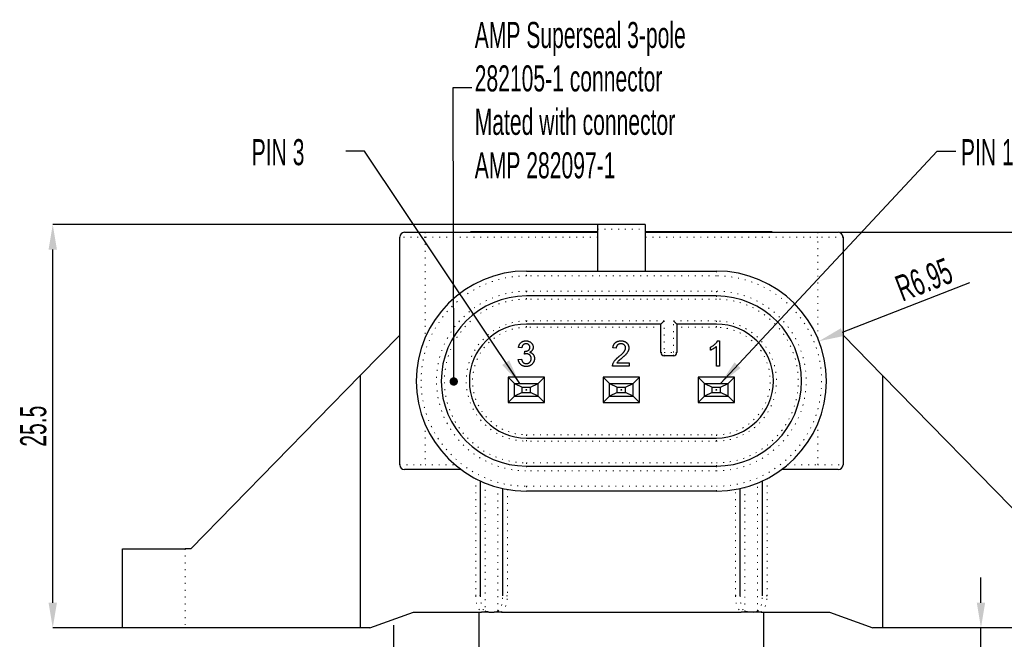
# Model space of a CAD drawing. Header units: millimetres. Extents: x 20 to 408, y 16 to 568.
# Tile 8 of 12: x 236 to 342, y 312 to 378. Entities that reach past the tile are written whole.
import ezdxf

# ---------------------------------------------------------------- set-up
doc = ezdxf.new("R2010")
doc.units = ezdxf.units.MM
doc.header["$PDSIZE"] = -1
doc.linetypes.add('DOT2', pattern=[0.635, 0, -0.635])
doc.layers.add('LINEE_SOTTILI', color=7, linetype='Continuous')
doc.styles.add('SLDTEXTSTYLE1', font='TXT', dxfattribs={"width": 0.605})
doc.dimstyles.new('SLDDIMSTYLE0', dxfattribs={"dimtxt": 2.8, "dimasz": 2.7, "dimexe": 0, "dimexo": 0.0625, "dimgap": 0.7, "dimtad": 1, "dimlfac": 0.588235, "dimrnd": 1e-09, "dimzin": 12, "dimdsep": 46, "dimtxsty": 'SLDTEXTSTYLE1', "dimsah": 1, "dimcen": 0.09, "dimadec": 0, "dimazin": 3, "dimtfac": 1, "dimtofl": 0, "dimtmove": 0, "dimatfit": 3, "dimfxl": 1, "dimfrac": 2, "dimtolj": 1, "dimtzin": 12, "dimarcsym": 0})
doc.dimstyles.new('SLDDIMSTYLE10', dxfattribs={"dimtxt": 2.8, "dimasz": 2.7, "dimexe": 0, "dimexo": 0.0625, "dimgap": 0.7, "dimtad": 1, "dimlfac": 0.588235, "dimrnd": 1e-09, "dimzin": 12, "dimdsep": 46, "dimtxsty": 'SLDTEXTSTYLE1', "dimsah": 1, "dimcen": 0.09, "dimadec": 0, "dimazin": 3, "dimtfac": 1, "dimtmove": 0, "dimatfit": 0, "dimfxl": 1, "dimfrac": 2, "dimtolj": 1, "dimtzin": 12, "dimarcsym": 0})
doc.dimstyles.new('SLDDIMSTYLE11', dxfattribs={"dimtxt": 2.8, "dimasz": 2.7, "dimexe": 0, "dimexo": 0.0625, "dimgap": 0.7, "dimtad": 1, "dimlfac": 0.588235, "dimrnd": 1e-09, "dimdsep": 46, "dimtxsty": 'SLDTEXTSTYLE1', "dimsah": 1, "dimcen": 0.09, "dimadec": 0, "dimazin": 2, "dimtfac": 1, "dimtmove": 0, "dimatfit": 0, "dimfxl": 1, "dimfrac": 2, "dimtolj": 1, "dimtzin": 12, "dimarcsym": 0})
doc.dimstyles.new('SLDDIMSTYLE12', dxfattribs={"dimtxt": 0.18, "dimasz": 2.7, "dimexe": 0, "dimexo": 0.0625, "dimgap": 0, "dimtad": 0, "dimtih": 1, "dimtoh": 1, "dimdec": 0, "dimrnd": 1e-09, "dimzin": 0, "dimdsep": 46, "dimtxsty": 'Standard', "dimsah": 1, "dimcen": 0.09, "dimadec": 0, "dimazin": 0, "dimtfac": 2.7, "dimtdec": 0, "dimtofl": 0, "dimtmove": 0, "dimatfit": 3, "dimfxl": 1, "dimfrac": 2, "dimtolj": 1, "dimtzin": 0, "dimarcsym": 0})
doc.dimstyles.new('SLDDIMSTYLE13', dxfattribs={"dimtxt": 0.18, "dimasz": 0.9, "dimexe": 0, "dimexo": 0.0625, "dimgap": 0, "dimtad": 0, "dimtih": 1, "dimtoh": 1, "dimdec": 0, "dimrnd": 1e-09, "dimzin": 0, "dimdsep": 46, "dimtxsty": 'Standard', "dimblk1": 'DOT', "dimblk2": 'DOT', "dimsah": 1, "dimcen": 0.09, "dimadec": 0, "dimazin": 0, "dimtfac": 0.9, "dimtdec": 0, "dimtofl": 0, "dimtmove": 0, "dimatfit": 3, "dimldrblk": 'DOT', "dimfxl": 1, "dimfrac": 2, "dimtolj": 1, "dimtzin": 0, "dimarcsym": 0})
doc.dimstyles.new('SLDDIMSTYLE5', dxfattribs={"dimtxt": 2.8, "dimasz": 2.7, "dimexe": 0, "dimexo": 0.0625, "dimgap": 0.7, "dimtad": 1, "dimlfac": 0.588235, "dimrnd": 1e-09, "dimzin": 12, "dimdsep": 46, "dimtxsty": 'SLDTEXTSTYLE1', "dimsah": 1, "dimcen": 0, "dimadec": 0, "dimazin": 3, "dimtfac": 1, "dimtofl": 0, "dimtmove": 0, "dimatfit": 3, "dimfxl": 1, "dimfrac": 2, "dimtolj": 1, "dimtzin": 12, "dimarcsym": 0})
doc.dimstyles.new('SLDDIMSTYLE9', dxfattribs={"dimtxt": 2.8, "dimasz": 2.7, "dimexe": 0, "dimexo": 0.0625, "dimgap": 0.7, "dimtad": 1, "dimdec": 1, "dimlfac": 0.588235, "dimrnd": 1e-09, "dimzin": 12, "dimdsep": 46, "dimtxsty": 'SLDTEXTSTYLE1', "dimsah": 1, "dimcen": 0.09, "dimadec": 0, "dimazin": 3, "dimtfac": 1, "dimtdec": 1, "dimtofl": 0, "dimtmove": 0, "dimatfit": 3, "dimfxl": 1, "dimfrac": 2, "dimtolj": 1, "dimtzin": 12, "dimarcsym": 0})

# ---------------------------------------------------------------- blocks, each defined once
blk = doc.blocks.new('_D_50')
at = {"layer": 'Defpoints', "color": 0}
for p in [(354.04, 312.92), (361.54, 312.92), (361.54, 312.92), (305.08, 290.87)]:
    blk.add_point(p, dxfattribs=at)
at = {"layer": 'LINEE_SOTTILI', "color": 0, "lineweight": -2}
for p, q in [((354.1, 312.92), (361.54, 312.92)), ((361.54, 293.57), (361.54, 310.22)), ((305.14, 290.87), (361.54, 290.87))]:
    blk.add_line(p, q, dxfattribs=at)
at = {"layer": 'LINEE_SOTTILI', "color": 0}
for points in [[(361.99, 310.22), (361.09, 310.22), (361.54, 312.92)], [(361.09, 293.57), (361.99, 293.57), (361.54, 290.87)]]:
    blk.add_solid(points, dxfattribs=at)
at = {"layer": 'LINEE_SOTTILI', "color": 0, "insert": (358.04, 301.89), "char_height": 2.8, "attachment_point": 2, "rotation": 90, "style": 'SLDTEXTSTYLE1'}
blk.add_mtext('\\A1;13', dxfattribs=at)
blk = doc.blocks.new('_D_51')
at = {"layer": 'Defpoints', "color": 0}
for p in [(339.1, 312.92), (339.1, 312.92), (347.33, 312.92), (315.11, 307.82)]:
    blk.add_point(p, dxfattribs=at)
at = {"layer": 'LINEE_SOTTILI', "color": 0, "lineweight": -2}
for p, q in [((339.1, 315.62), (339.1, 318.32)), ((347.26, 312.92), (339.1, 312.92)), ((339.1, 307.82), (339.1, 312.92)), ((315.17, 307.82), (339.1, 307.82)), ((339.1, 307.82), (339.1, 299.89)), ((339.1, 305.12), (339.1, 302.42))]:
    blk.add_line(p, q, dxfattribs=at)
at = {"layer": 'LINEE_SOTTILI', "color": 0}
for points in [[(338.65, 315.62), (339.55, 315.62), (339.1, 312.92)], [(339.55, 305.12), (338.65, 305.12), (339.1, 307.82)]]:
    blk.add_solid(points, dxfattribs=at)
at = {"layer": 'LINEE_SOTTILI', "color": 0, "insert": (335.6, 301.15), "char_height": 2.8, "attachment_point": 2, "rotation": 90, "style": 'SLDTEXTSTYLE1'}
blk.add_mtext('\\A1;3', dxfattribs=at)
blk = doc.blocks.new('_D_52')
at = {"layer": 'Defpoints', "color": 0}
for p in [(276.07, 307.82), (276.07, 307.82), (285.87, 307.82), (290.88, 306.63)]:
    blk.add_point(p, dxfattribs=at)
at = {"layer": 'LINEE_SOTTILI', "color": 0, "lineweight": -2}
for p, q in [((276.07, 310.52), (276.07, 313.22)), ((285.81, 307.82), (276.07, 307.82)), ((276.07, 306.63), (276.07, 307.82)), ((290.82, 306.63), (276.07, 306.63)), ((276.07, 306.63), (276.07, 296.72)), ((276.07, 303.93), (276.07, 301.23))]:
    blk.add_line(p, q, dxfattribs=at)
at = {"layer": 'LINEE_SOTTILI', "color": 0}
for points in [[(275.62, 310.52), (276.52, 310.52), (276.07, 307.82)], [(276.52, 303.93), (275.62, 303.93), (276.07, 306.63)]]:
    blk.add_solid(points, dxfattribs=at)
at = {"layer": 'LINEE_SOTTILI', "color": 0, "insert": (272.57, 298.98), "char_height": 2.8, "attachment_point": 2, "rotation": 90, "style": 'SLDTEXTSTYLE1'}
blk.add_mtext('\\A1;0.7', dxfattribs=at)
blk = doc.blocks.new('_D_54')
at = {"layer": 'Defpoints', "color": 0}
for p in [(323.78, 355.42), (361.54, 355.42), (361.54, 355.42), (354.04, 312.92)]:
    blk.add_point(p, dxfattribs=at)
at = {"layer": 'LINEE_SOTTILI', "color": 0, "lineweight": -2}
for p, q in [((323.84, 355.42), (361.54, 355.42)), ((361.54, 315.62), (361.54, 352.72)), ((354.1, 312.92), (361.54, 312.92))]:
    blk.add_line(p, q, dxfattribs=at)
at = {"layer": 'LINEE_SOTTILI', "color": 0}
for points in [[(361.99, 352.72), (361.09, 352.72), (361.54, 355.42)], [(361.09, 315.62), (361.99, 315.62), (361.54, 312.92)]]:
    blk.add_solid(points, dxfattribs=at)
at = {"layer": 'LINEE_SOTTILI', "color": 0, "insert": (358.04, 334.17), "char_height": 2.8, "attachment_point": 2, "rotation": 90, "style": 'SLDTEXTSTYLE1'}
blk.add_mtext('\\A1;25', dxfattribs=at)
blk = doc.blocks.new('_D_55')
at = {"layer": 'Defpoints', "color": 0}
for p in [(239.44, 356.27), (239.44, 356.27), (297.94, 356.27), (246.94, 312.92)]:
    blk.add_point(p, dxfattribs=at)
at = {"layer": 'LINEE_SOTTILI', "color": 0, "lineweight": -2}
for p, q in [((297.88, 356.27), (239.44, 356.27)), ((239.44, 315.62), (239.44, 353.57)), ((246.88, 312.92), (239.44, 312.92))]:
    blk.add_line(p, q, dxfattribs=at)
at = {"layer": 'LINEE_SOTTILI', "color": 0}
for points in [[(239.89, 353.57), (238.99, 353.57), (239.44, 356.27)], [(238.99, 315.62), (239.89, 315.62), (239.44, 312.92)]]:
    blk.add_solid(points, dxfattribs=at)
at = {"layer": 'LINEE_SOTTILI', "color": 0, "insert": (235.94, 334.59), "char_height": 2.8, "attachment_point": 2, "rotation": 90, "style": 'SLDTEXTSTYLE1'}
blk.add_mtext('\\A1;25.5', dxfattribs=at)
blk = doc.blocks.new('_D_56')
at = {"layer": 'Defpoints', "color": 0}
for p in [(321.7, 343.72), (310.69, 339.44)]:
    blk.add_point(p, dxfattribs=at)
at = {"layer": 'LINEE_SOTTILI', "color": 0, "lineweight": -2}
blk.add_line((324.22, 344.69), (337.89, 350.01), dxfattribs=at)
at = {"layer": 'LINEE_SOTTILI', "color": 0}
blk.add_solid([(324.06, 345.11), (324.38, 344.28), (321.7, 343.72)], dxfattribs=at)
at = {"layer": 'LINEE_SOTTILI', "color": 0, "insert": (329.65, 350.56), "char_height": 2.8, "attachment_point": 1, "rotation": 21.2321, "style": 'SLDTEXTSTYLE1'}
blk.add_mtext('\\A1;R6.95', dxfattribs=at)
blk = doc.blocks.new('_Dot')
at = {"color": 0, "linetype": 'ByBlock', "lineweight": -2}
blk.add_line((-0.5, 0), (-1, 0), dxfattribs=at)
at = {"color": 0, "linetype": 'ByBlock', "const_width": 0.5}
blk.add_lwpolyline([(-0.25, 0, 1), (0.25, 0, 1)], format="xyb", close=True, dxfattribs=at)

msp = doc.modelspace()

# ---------------------------------------------------------------- linework, layer by layer
at = {"color": 7, "linetype": 'Continuous', "lineweight": 25}
for p, q in [((303.03993, 356.26833), (297.93993, 356.26833)), ((297.93993, 356.26833), (297.93993, 355.74349)), ((303.03993, 356.26833), (303.03993, 355.74349)), ((277.19993, 355.41833), (279.40993, 355.41833)), ((279.40993, 355.41833), (297.93993, 355.41833)), ((284.33993, 355.41833), (284.33993, 355.50333)), ((284.33993, 355.50333), (286.03993, 355.50333)), ((286.03993, 355.50333), (297.93993, 355.50333)), ((297.93993, 355.74349), (297.93993, 351.25333)), ((303.03993, 355.74349), (303.03993, 351.25333)), ((303.03993, 355.50333), (314.93993, 355.50333)), ((303.03993, 355.41833), (321.56993, 355.41833)), ((314.93993, 355.50333), (316.63993, 355.50333)), ((316.63993, 355.50333), (316.63993, 355.41833)), ((321.56993, 355.41833), (323.77993, 355.41833)), ((276.68993, 330.42833), (276.68993, 354.90833)), ((324.28993, 354.90833), (324.28993, 330.42833)), ((290.28993, 351.25333), (310.68993, 351.25333)), ((310.68993, 348.57583), (290.28993, 348.57583)), ((304.73993, 345.55833), (305.07993, 345.89833)), ((306.09993, 345.89833), (306.43993, 345.55833)), ((304.73993, 345.55833), (290.28993, 345.55833)), ((304.73993, 342.49833), (304.73993, 345.55833)), ((310.68993, 345.55833), (306.43993, 345.55833)), ((306.43993, 345.55833), (306.43993, 342.49833)), ((272.43993, 340.02174), (276.68993, 344.36833)), ((310.81416, 343.75633), (311.03865, 343.75633)), ((311.03865, 343.75633), (311.03865, 341.03633)), ((324.28993, 344.36833), (328.53993, 340.02174)), ((289.80172, 343.02402), (289.45301, 343.05889)), ((290.07743, 342.32658), (290.11339, 342.64043)), ((299.93198, 342.95428), (299.58326, 342.98915)), ((310.06224, 342.75485), (310.06224, 343.07633)), ((310.68993, 341.03633), (310.68993, 343.15588)), ((289.41813, 341.76864), (289.76685, 341.80351)), ((306.09993, 342.15833), (305.07993, 342.15833)), ((301.32685, 341.03633), (299.54839, 341.03633)), ((299.99628, 341.38505), (301.32685, 341.38505)), ((301.32685, 341.38505), (301.32685, 341.03633)), ((311.03865, 341.03633), (310.68993, 341.03633)), ((254.24993, 321.41833), (272.43993, 340.02174)), ((272.43993, 340.02174), (272.43993, 312.91833)), ((289.01493, 339.16633), (288.33493, 339.84633)), ((292.24493, 339.84633), (288.33493, 339.84633)), ((288.33493, 339.84633), (288.33493, 337.12633)), ((292.24493, 339.84633), (291.56493, 339.16633)), ((292.24493, 337.12633), (292.24493, 339.84633)), ((298.53493, 339.84633), (298.53493, 337.12633)), ((299.21493, 339.16633), (298.53493, 339.84633)), ((302.44493, 339.84633), (298.53493, 339.84633)), ((302.44493, 339.84633), (301.76493, 339.16633)), ((302.44493, 337.12633), (302.44493, 339.84633)), ((309.41493, 339.16633), (308.73493, 339.84633)), ((312.64493, 339.84633), (308.73493, 339.84633)), ((308.73493, 339.84633), (308.73493, 337.12633)), ((312.64493, 339.84633), (311.96493, 339.16633)), ((312.64493, 337.12633), (312.64493, 339.84633)), ((328.53993, 340.02174), (328.53993, 312.91833)), ((328.53993, 340.02174), (346.72993, 321.41833)), ((289.01493, 337.80633), (289.01493, 339.16633)), ((289.01493, 339.16633), (289.83914, 338.76979)), ((289.01493, 339.16633), (291.56493, 339.16633)), ((289.83914, 338.20286), (289.83914, 338.76979)), ((289.83914, 338.76979), (290.74072, 338.76979)), ((290.74072, 338.76979), (291.56493, 339.16633)), ((290.74072, 338.20286), (290.74072, 338.76979)), ((291.56493, 337.80633), (291.56493, 339.16633)), ((299.21493, 337.80633), (299.21493, 339.16633)), ((299.21493, 339.16633), (300.03914, 338.76979)), ((299.21493, 339.16633), (301.76493, 339.16633)), ((300.03914, 338.20286), (300.03914, 338.76979)), ((300.03914, 338.76979), (300.94072, 338.76979)), ((300.94072, 338.76979), (301.76493, 339.16633)), ((300.94072, 338.20286), (300.94072, 338.76979)), ((301.76493, 337.80633), (301.76493, 339.16633)), ((309.41493, 339.16633), (310.23914, 338.76979)), ((309.41493, 339.16633), (311.96493, 339.16633)), ((309.41493, 337.80633), (309.41493, 339.16633)), ((310.23914, 338.76979), (311.14072, 338.76979)), ((310.23914, 338.20286), (310.23914, 338.76979)), ((311.14072, 338.76979), (311.96493, 339.16633)), ((311.14072, 338.20286), (311.14072, 338.76979)), ((311.96493, 337.80633), (311.96493, 339.16633)), ((289.01493, 337.80633), (288.33493, 337.12633)), ((289.83914, 338.20286), (289.01493, 337.80633)), ((289.01493, 337.80633), (291.56493, 337.80633)), ((289.83914, 338.20286), (290.74072, 338.20286)), ((291.56493, 337.80633), (290.74072, 338.20286)), ((292.24493, 337.12633), (291.56493, 337.80633)), ((299.21493, 337.80633), (298.53493, 337.12633)), ((300.03914, 338.20286), (299.21493, 337.80633)), ((299.21493, 337.80633), (301.76493, 337.80633)), ((300.03914, 338.20286), (300.94072, 338.20286)), ((301.76493, 337.80633), (300.94072, 338.20286)), ((302.44493, 337.12633), (301.76493, 337.80633)), ((309.41493, 337.80633), (308.73493, 337.12633)), ((310.23914, 338.20286), (309.41493, 337.80633)), ((309.41493, 337.80633), (311.96493, 337.80633)), ((310.23914, 338.20286), (311.14072, 338.20286)), ((311.96493, 337.80633), (311.14072, 338.20286)), ((312.64493, 337.12633), (311.96493, 337.80633)), ((288.33493, 337.12633), (292.24493, 337.12633)), ((298.53493, 337.12633), (302.44493, 337.12633)), ((308.73493, 337.12633), (312.64493, 337.12633)), ((290.28993, 333.31833), (310.68993, 333.31833)), ((279.40993, 329.91833), (277.19993, 329.91833)), ((283.29251, 329.91833), (279.40993, 329.91833)), ((290.28993, 330.30083), (310.68993, 330.30083)), ((321.56993, 329.91833), (317.68735, 329.91833)), ((323.77993, 329.91833), (321.56993, 329.91833)), ((285.35993, 316.35478), (285.35993, 328.70104)), ((287.73993, 327.90179), (287.73993, 316.35478)), ((313.23993, 316.35478), (313.23993, 327.90179)), ((315.61993, 328.70104), (315.61993, 316.35478)), ((310.68993, 327.62333), (290.28993, 327.62333)), ((246.93993, 312.91833), (246.93993, 321.41833)), ((246.93993, 321.41833), (253.65436, 321.41833)), ((254.24993, 321.41833), (253.65436, 321.41833)), ((273.48863, 312.91833), (278.15935, 314.61833)), ((278.15935, 314.61833), (285.47159, 314.61833)), ((285.18993, 314.61833), (285.18993, 308.49833)), ((286.26827, 314.61833), (286.83159, 314.61833)), ((287.62827, 314.61833), (313.35159, 314.61833)), ((314.71159, 314.61833), (314.14827, 314.61833)), ((315.50827, 314.61833), (322.82051, 314.61833)), ((315.78993, 308.49833), (315.78993, 314.61833)), ((322.82051, 314.61833), (327.49123, 312.91833)), ((253.65436, 312.91833), (246.93993, 312.91833)), ((272.43993, 312.91833), (253.65436, 312.91833)), ((273.48863, 312.91833), (272.43993, 312.91833)), ((328.53993, 312.91833), (327.49123, 312.91833)), ((347.3255, 312.91833), (328.53993, 312.91833))]:
    msp.add_line(p, q, dxfattribs=at)
at = {"color": 7, "linetype": 'DOT2', "lineweight": 18}
for p, q in [((279.40993, 355.41833), (279.40993, 354.90833)), ((286.03993, 355.50333), (286.03993, 355.41833)), ((297.93993, 355.74349), (303.03993, 355.74349)), ((314.93993, 355.41833), (314.93993, 355.50333)), ((321.56993, 355.41833), (321.56993, 354.90833)), ((279.40993, 354.90833), (276.68993, 354.90833)), ((279.40993, 354.90833), (279.40993, 344.04483)), ((297.93993, 354.90833), (279.40993, 354.90833)), ((321.56993, 354.90833), (303.03993, 354.90833)), ((324.28993, 354.90833), (321.56993, 354.90833)), ((321.56993, 344.04483), (321.56993, 354.90833)), ((290.28993, 350.74333), (290.28993, 351.25333)), ((310.68993, 351.25333), (310.68993, 350.74333)), ((310.68993, 350.74333), (290.28993, 350.74333)), ((290.28993, 349.08583), (310.68993, 349.08583)), ((290.28993, 349.08583), (290.28993, 348.57583)), ((310.68993, 349.08583), (310.68993, 348.57583)), ((290.28993, 348.23583), (290.28993, 348.57583)), ((310.68993, 348.23583), (290.28993, 348.23583)), ((310.68993, 348.57583), (310.68993, 348.23583)), ((290.28993, 345.89833), (305.07993, 345.89833)), ((290.28993, 345.89833), (290.28993, 345.55833)), ((305.07993, 345.89833), (305.07993, 342.49833)), ((306.09993, 345.89833), (310.68993, 345.89833)), ((306.09993, 342.49833), (306.09993, 345.89833)), ((310.68993, 345.89833), (310.68993, 345.55833)), ((290.28993, 345.21833), (290.28993, 345.55833)), ((304.73993, 345.21833), (290.28993, 345.21833)), ((310.68993, 345.21833), (306.43993, 345.21833)), ((310.68993, 345.21833), (310.68993, 345.55833)), ((304.73993, 342.49833), (305.07993, 342.49833)), ((305.07993, 342.49833), (306.09993, 342.49833)), ((305.07993, 342.15833), (305.07993, 342.49833)), ((306.43993, 342.49833), (306.09993, 342.49833)), ((306.09993, 342.15833), (306.09993, 342.49833)), ((279.40993, 334.83183), (279.40993, 330.42833)), ((321.56993, 330.42833), (321.56993, 334.83183)), ((290.28993, 333.65833), (290.28993, 333.31833)), ((290.28993, 333.65833), (310.68993, 333.65833)), ((290.28993, 332.97833), (290.28993, 333.31833)), ((310.68993, 333.65833), (310.68993, 333.31833)), ((310.68993, 332.97833), (310.68993, 333.31833)), ((310.68993, 332.97833), (290.28993, 332.97833)), ((276.68993, 330.42833), (279.40993, 330.42833)), ((279.40993, 330.42833), (282.64702, 330.42833)), ((279.40993, 329.91833), (279.40993, 330.42833)), ((290.28993, 330.64083), (290.28993, 330.30083)), ((290.28993, 330.64083), (310.68993, 330.64083)), ((290.28993, 330.30083), (290.28993, 329.79083)), ((310.68993, 330.30083), (310.68993, 330.64083)), ((310.68993, 330.30083), (310.68993, 329.79083)), ((318.33284, 330.42833), (321.56993, 330.42833)), ((321.56993, 330.42833), (324.28993, 330.42833)), ((321.56993, 329.91833), (321.56993, 330.42833)), ((284.84993, 316.35478), (284.84993, 328.95021)), ((310.68993, 329.79083), (290.28993, 329.79083)), ((316.12993, 328.95021), (316.12993, 316.35478)), ((285.86993, 328.48124), (285.86993, 314.74433)), ((287.22993, 314.74433), (287.22993, 328.02646)), ((288.24993, 327.80078), (288.24993, 316.35478)), ((290.28993, 328.13333), (310.68993, 328.13333)), ((290.28993, 328.13333), (290.28993, 327.62333)), ((310.68993, 327.62333), (310.68993, 328.13333)), ((312.72993, 316.35478), (312.72993, 327.80078)), ((313.74993, 328.02646), (313.74993, 314.74433)), ((315.10993, 314.74433), (315.10993, 328.48124)), ((253.65436, 321.41833), (253.65436, 312.91833)), ((285.35993, 316.35478), (284.84993, 316.35478)), ((288.24993, 316.35478), (287.73993, 316.35478)), ((312.72993, 316.35478), (313.23993, 316.35478)), ((316.12993, 316.35478), (315.61993, 316.35478))]:
    msp.add_line(p, q, dxfattribs=at)
at = {"color": 7, "linetype": 'Continuous', "lineweight": 25}
for centre in [(290.28993, 338.48633), (300.48993, 338.48633), (310.68993, 338.48633)]:
    msp.add_circle(centre, 0.0425, dxfattribs=at)
for centre, radius, start, end in [((277.19993, 354.90833), 0.51, 90, 180), ((323.77993, 354.90833), 0.51, 0, 90), ((290.28993, 339.43833), 11.815, 90, 270), ((310.68993, 339.43833), 11.815, 270, 90), ((290.28993, 339.43833), 9.1375, 90, 270), ((310.68993, 339.43833), 9.1375, 270, 90), ((290.28993, 339.43833), 6.12, 90, 270), ((310.68993, 339.43833), 6.12, 270, 90), ((305.07993, 342.49833), 0.34, 180, 270), ((306.09993, 342.49833), 0.34, 270, 0), ((277.19993, 330.42833), 0.51, 180, 270), ((323.77993, 330.42833), 0.51, 270, 0)]:
    msp.add_arc(centre, radius, start, end, dxfattribs=at)
at = {"color": 7, "linetype": 'DOT2', "lineweight": 18}
for centre, radius, start, end in [((290.28993, 339.43833), 11.305, 90, 270), ((310.68993, 339.43833), 11.305, 270, 90), ((290.28993, 339.43833), 9.6475, 90, 270), ((310.68993, 339.43833), 9.6475, 270, 90), ((290.28993, 339.43833), 8.7975, 90, 270), ((310.68993, 339.43833), 8.7975, 270, 90), ((290.28993, 339.43833), 6.46, 90, 270), ((310.68993, 339.43833), 6.46, 270, 90), ((290.28993, 339.43833), 5.78, 90, 270), ((310.68993, 339.43833), 5.78, 270, 90)]:
    msp.add_arc(centre, radius, start, end, dxfattribs=at)
for centre, major_axis, ratio, start_param, end_param in [((285.86993, 316.35478), (0, 1.88624), 0.540757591, 1.570796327, 2.740382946), ((285.86993, 316.35478), (0, 1.61046), 0.31668045, 1.570796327, 3.141592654), ((287.22993, 316.35478), (0, 1.61046), 0.31668045, 3.141592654, 4.71238898), ((287.22993, 316.35478), (0, -1.88624), 0.540757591, 0.401209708, 1.570796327), ((313.74993, 316.35478), (0, -1.88624), 0.540757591, 4.71238898, 5.881975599), ((313.74993, 316.35478), (0, 1.61046), 0.31668045, 1.570796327, 3.141592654), ((315.10993, 316.35478), (0, 1.61046), 0.31668045, 3.141592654, 4.71238898), ((315.10993, 316.35478), (0, -1.88624), 0.540757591, 0.401209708, 1.570796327)]:
    msp.add_ellipse(centre, major_axis=major_axis, ratio=ratio, start_param=start_param, end_param=end_param, dxfattribs=at)
at = {"color": 7, "linetype": 'Continuous', "lineweight": 25}
for points, knots in [([(289.45301, 343.05889), (289.45846, 343.08586), (289.46916, 343.13875), (289.49096, 343.21513), (289.51755, 343.28684), (289.54947, 343.35354), (289.58521, 343.41602), (289.62645, 343.47355), (289.67221, 343.52647), (289.72257, 343.57462), (289.77686, 343.61762), (289.83479, 343.65472), (289.89589, 343.68616), (289.96022, 343.71151), (290.02773, 343.73212), (290.09861, 343.74578), (290.17254, 343.75501), (290.22288, 343.75588), (290.24852, 343.75633)], [0, 0, 0, 0, 0.071036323, 0.13934334, 0.204958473, 0.268331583, 0.330129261, 0.390663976, 0.450861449, 0.510587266, 0.570373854, 0.629455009, 0.687993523, 0.747580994, 0.807838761, 0.870034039, 0.933810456, 1, 1, 1, 1]), ([(290.24852, 343.75633), (290.28401, 343.75518), (290.35379, 343.75291), (290.45629, 343.73494), (290.55433, 343.70545), (290.64712, 343.66457), (290.73306, 343.61461), (290.80912, 343.55474), (290.87427, 343.48599), (290.92724, 343.40911), (290.96919, 343.32726), (291.00023, 343.2423), (291.01878, 343.15432), (291.02108, 343.09476), (291.02224, 343.06489)], [0, 0, 0, 0, 0.092053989, 0.181007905, 0.269130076, 0.357137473, 0.443549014, 0.526433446, 0.607452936, 0.688384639, 0.76785385, 0.84553059, 0.922529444, 1, 1, 1, 1]), ([(299.58326, 342.98915), (299.58683, 343.01954), (299.59377, 343.07866), (299.61106, 343.1643), (299.63533, 343.24396), (299.66438, 343.31876), (299.70079, 343.38743), (299.74194, 343.45139), (299.79049, 343.50861), (299.84412, 343.56089), (299.90341, 343.60696), (299.96783, 343.64721), (300.03733, 343.68088), (300.11152, 343.70876), (300.19059, 343.72991), (300.27441, 343.74507), (300.36313, 343.75442), (300.42398, 343.75568), (300.45506, 343.75633)], [0, 0, 0, 0, 0.0706752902, 0.1374926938, 0.2014728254, 0.2628693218, 0.3225500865, 0.3807372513, 0.4382197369, 0.4954874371, 0.5534836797, 0.6113462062, 0.6706437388, 0.7315869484, 0.7941831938, 0.8594451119, 0.9282076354, 1, 1, 1, 1]), ([(300.45506, 343.75633), (300.48651, 343.75579), (300.54778, 343.75474), (300.63706, 343.74401), (300.7213, 343.72729), (300.80081, 343.70398), (300.87511, 343.67343), (300.94427, 343.63609), (301.0086, 343.59235), (301.06703, 343.54166), (301.11971, 343.48633), (301.16589, 343.42728), (301.20449, 343.36477), (301.23736, 343.29964), (301.26173, 343.23052), (301.27888, 343.15835), (301.29053, 343.08306), (301.29149, 343.03169), (301.29198, 343.00549)], [0, 0, 0, 0, 0.07471189, 0.145539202, 0.213339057, 0.278615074, 0.342094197, 0.403890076, 0.465063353, 0.526576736, 0.587328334, 0.646380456, 0.704345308, 0.761671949, 0.819417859, 0.8780394, 0.937795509, 1, 1, 1, 1]), ([(310.06224, 343.07633), (310.10581, 343.09877), (310.1917, 343.143), (310.31303, 343.21939), (310.42631, 343.30221), (310.52966, 343.39142), (310.62231, 343.48261), (310.70039, 343.57463), (310.76571, 343.6641), (310.79849, 343.7265), (310.81416, 343.75633)], [0, 0, 0, 0, 0.142657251, 0.281168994, 0.416977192, 0.550852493, 0.67836417, 0.795032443, 0.901998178, 1, 1, 1, 1]), ([(290.25942, 343.44248), (290.23023, 343.44134), (290.17387, 343.43915), (290.09318, 343.41881), (290.02006, 343.38592), (289.96593, 343.34733), (289.92749, 343.31045), (289.90123, 343.27918), (289.87775, 343.24466), (289.85697, 343.20688), (289.83917, 343.16571), (289.82313, 343.12164), (289.81071, 343.07398), (289.80477, 343.04096), (289.80172, 343.02402)], [0, 0, 0, 0, 0.1277971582, 0.2467952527, 0.3622843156, 0.4776524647, 0.5362368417, 0.5955904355, 0.6563437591, 0.7190851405, 0.7843491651, 0.8528755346, 0.9245512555, 1, 1, 1, 1]), ([(290.11339, 342.64043), (290.12283, 342.6394), (290.1395, 342.63758), (290.15625, 342.63691), (290.16352, 342.63662)], [0, 0, 0, 0, 0.566041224, 1, 1, 1, 1]), ([(290.16352, 342.63662), (290.19559, 342.63784), (290.2585, 342.64024), (290.35022, 342.6602), (290.43713, 342.69163), (290.50428, 342.72912), (290.55408, 342.76438), (290.58548, 342.79618), (290.61379, 342.82992), (290.63491, 342.86862), (290.65316, 342.90975), (290.66446, 342.95491), (290.6727, 343.00301), (290.67324, 343.03633), (290.67352, 343.05344)], [0, 0, 0, 0, 0.129789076, 0.25460537, 0.378435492, 0.502919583, 0.565017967, 0.624847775, 0.683448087, 0.74276452, 0.802756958, 0.865220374, 0.930778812, 1, 1, 1, 1]), ([(290.67352, 343.05344), (290.67326, 343.06727), (290.67276, 343.0943), (290.66714, 343.13393), (290.65786, 343.17148), (290.64531, 343.20735), (290.62886, 343.24136), (290.60846, 343.27346), (290.58516, 343.3043), (290.55765, 343.33229), (290.52819, 343.35857), (290.4957, 343.38071), (290.46174, 343.40037), (290.42509, 343.41523), (290.38668, 343.42744), (290.34617, 343.436), (290.30353, 343.44175), (290.27433, 343.44223), (290.25942, 343.44248)], [0, 0, 0, 0, 0.065093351, 0.127304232, 0.188122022, 0.247130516, 0.306076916, 0.365678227, 0.426103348, 0.487841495, 0.550316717, 0.611805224, 0.672737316, 0.734883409, 0.797680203, 0.862474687, 0.929775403, 1, 1, 1, 1]), ([(291.02224, 343.06489), (291.02107, 343.03665), (291.01875, 342.98089), (291.00093, 342.89937), (290.97081, 342.82214), (290.93011, 342.74892), (290.87732, 342.68131), (290.8126, 342.62106), (290.73698, 342.5676), (290.68031, 342.53977), (290.65118, 342.52546)], [0, 0, 0, 0, 0.121951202, 0.240786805, 0.358549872, 0.479065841, 0.601518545, 0.727550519, 0.859932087, 1, 1, 1, 1]), ([(290.65118, 342.52546), (290.67071, 342.52053), (290.70897, 342.51087), (290.76392, 342.49086), (290.81558, 342.46743), (290.86463, 342.44089), (290.90966, 342.4095), (290.95221, 342.37518), (290.99068, 342.33628), (291.02617, 342.29418), (291.05847, 342.24932), (291.08565, 342.20084), (291.10911, 342.15), (291.12911, 342.09644), (291.14348, 342.03974), (291.15376, 341.98034), (291.16054, 341.91845), (291.16133, 341.87618), (291.16172, 341.85473)], [0, 0, 0, 0, 0.065828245, 0.128938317, 0.190858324, 0.251186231, 0.310974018, 0.370049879, 0.42967231, 0.489507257, 0.549975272, 0.610074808, 0.670914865, 0.732908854, 0.796710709, 0.861825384, 0.929891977, 1, 1, 1, 1]), ([(300.44743, 343.44248), (300.42852, 343.44205), (300.39152, 343.4412), (300.33743, 343.43501), (300.28609, 343.42556), (300.23761, 343.41111), (300.19205, 343.39291), (300.14959, 343.37), (300.10957, 343.34413), (300.07323, 343.31351), (300.04037, 343.27956), (300.0112, 343.24259), (299.9873, 343.2019), (299.96756, 343.15839), (299.95169, 343.1119), (299.94017, 343.06209), (299.93389, 343.0091), (299.93263, 342.97282), (299.93198, 342.95428)], [0, 0, 0, 0, 0.070696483, 0.138358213, 0.203369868, 0.265700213, 0.327255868, 0.386512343, 0.445858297, 0.505173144, 0.563779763, 0.622343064, 0.68082358, 0.739795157, 0.800801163, 0.864239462, 0.930631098, 1, 1, 1, 1]), ([(300.21205, 342.0536), (300.24704, 342.08306), (300.31444, 342.13978), (300.4096, 342.22396), (300.49652, 342.30211), (300.57381, 342.37563), (300.6421, 342.44378), (300.70155, 342.50643), (300.75267, 342.56337), (300.79485, 342.61667), (300.83043, 342.66699), (300.86058, 342.71608), (300.88571, 342.76479), (300.90663, 342.81297), (300.92319, 342.86082), (300.93447, 342.90848), (300.94212, 342.95548), (300.94288, 342.98676), (300.94326, 343.00223)], [0, 0, 0, 0, 0.11140966, 0.214526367, 0.309417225, 0.396087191, 0.474284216, 0.544373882, 0.606419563, 0.660581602, 0.709793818, 0.756450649, 0.800767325, 0.843168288, 0.884294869, 0.923884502, 0.96235871, 1, 1, 1, 1]), ([(300.94326, 343.00223), (300.94288, 343.01751), (300.94214, 343.0475), (300.93509, 343.0914), (300.92528, 343.13367), (300.90942, 343.17355), (300.89054, 343.21223), (300.86632, 343.24849), (300.8383, 343.28323), (300.80623, 343.31553), (300.77119, 343.34583), (300.73205, 343.37102), (300.69136, 343.39369), (300.64773, 343.41193), (300.60122, 343.42531), (300.55218, 343.43503), (300.50062, 343.44119), (300.46543, 343.44205), (300.44743, 343.44248)], [0, 0, 0, 0, 0.061762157, 0.121173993, 0.179421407, 0.236843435, 0.294321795, 0.353190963, 0.412720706, 0.474522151, 0.537056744, 0.599591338, 0.662366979, 0.725245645, 0.790316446, 0.857724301, 0.927231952, 1, 1, 1, 1]), ([(301.29198, 343.00549), (301.29123, 342.97858), (301.28973, 342.92469), (301.27801, 342.84413), (301.25797, 342.76445), (301.23139, 342.68468), (301.19508, 342.60449), (301.14922, 342.52279), (301.09231, 342.43926), (301.03758, 342.36825), (300.98664, 342.30873), (300.94149, 342.25974), (300.88924, 342.2077), (300.83187, 342.15079), (300.76704, 342.09104), (300.6966, 342.02666), (300.61901, 341.95934), (300.56515, 341.91335), (300.53733, 341.8896)], [0, 0, 0, 0, 0.057944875, 0.116017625, 0.174825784, 0.23468309, 0.29682703, 0.364061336, 0.436192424, 0.51426012, 0.556975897, 0.604855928, 0.657675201, 0.715750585, 0.778839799, 0.847501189, 0.921228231, 1, 1, 1, 1]), ([(310.68993, 343.15588), (310.66985, 343.13652), (310.62812, 343.09627), (310.55757, 343.03931), (310.47884, 342.98158), (310.39293, 342.92607), (310.30536, 342.87381), (310.22074, 342.82681), (310.14048, 342.78704), (310.08761, 342.76529), (310.06224, 342.75485)], [0, 0, 0, 0, 0.1116703, 0.232094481, 0.362743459, 0.50255751, 0.641525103, 0.771098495, 0.890161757, 1, 1, 1, 1]), ([(290.26432, 341.00146), (290.23577, 341.00199), (290.17956, 341.00305), (290.09727, 341.01408), (290.01844, 341.02974), (289.94368, 341.05387), (289.87213, 341.0833), (289.805, 341.12095), (289.74108, 341.16417), (289.68157, 341.2142), (289.62681, 341.26942), (289.57795, 341.32901), (289.53599, 341.39284), (289.499, 341.45996), (289.4691, 341.53162), (289.44582, 341.60723), (289.42807, 341.68648), (289.42148, 341.74095), (289.41813, 341.76864)], [0, 0, 0, 0, 0.067794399, 0.133464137, 0.196933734, 0.258480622, 0.319786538, 0.380431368, 0.440990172, 0.502867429, 0.564806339, 0.625526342, 0.685603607, 0.746040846, 0.807346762, 0.869717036, 0.933789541, 1, 1, 1, 1]), ([(289.76685, 341.80351), (289.7715, 341.78255), (289.7805, 341.74201), (289.7978, 341.68393), (289.81609, 341.63002), (289.83875, 341.58148), (289.86086, 341.53633), (289.88685, 341.49644), (289.91462, 341.46076), (289.94468, 341.42943), (289.97738, 341.40245), (290.01229, 341.37884), (290.05013, 341.35912), (290.09064, 341.34351), (290.13345, 341.33088), (290.17881, 341.3216), (290.22695, 341.31607), (290.25995, 341.31556), (290.27685, 341.3153)], [0, 0, 0, 0, 0.082566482, 0.159760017, 0.2331545, 0.301356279, 0.365752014, 0.426437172, 0.484185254, 0.539549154, 0.59315559, 0.64704834, 0.701446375, 0.756999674, 0.813839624, 0.873057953, 0.934962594, 1, 1, 1, 1]), ([(290.30301, 342.36364), (290.287, 342.36321), (290.25303, 342.36231), (290.19941, 342.35437), (290.14002, 342.34324), (290.09898, 342.33232), (290.07743, 342.32658)], [0, 0, 0, 0, 0.209402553, 0.444401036, 0.708272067, 1, 1, 1, 1]), ([(291.16172, 341.85473), (291.16106, 341.82544), (291.15976, 341.76789), (291.14739, 341.68334), (291.12718, 341.60234), (291.09922, 341.5246), (291.06378, 341.4498), (291.01931, 341.37901), (290.96713, 341.31165), (290.90806, 341.24835), (290.84333, 341.19019), (290.77305, 341.13982), (290.69858, 341.09705), (290.61983, 341.06217), (290.53699, 341.03476), (290.44998, 341.01512), (290.35853, 341.00357), (290.29614, 341.00217), (290.26432, 341.00146)], [0, 0, 0, 0, 0.063503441, 0.124804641, 0.18492028, 0.244376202, 0.303774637, 0.364132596, 0.425375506, 0.488387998, 0.551743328, 0.613859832, 0.675640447, 0.737736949, 0.800417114, 0.864658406, 0.930984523, 1, 1, 1, 1]), ([(290.27685, 341.3153), (290.29668, 341.31559), (290.33541, 341.31614), (290.39184, 341.32442), (290.44555, 341.3358), (290.49576, 341.35364), (290.54318, 341.37544), (290.58754, 341.40238), (290.62913, 341.43401), (290.66714, 341.47056), (290.70114, 341.51076), (290.73141, 341.55322), (290.75645, 341.59831), (290.77755, 341.64538), (290.79312, 341.69521), (290.80453, 341.74716), (290.81198, 341.80148), (290.81266, 341.83854), (290.81301, 341.85745)], [0, 0, 0, 0, 0.069461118, 0.135657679, 0.199620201, 0.261651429, 0.322052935, 0.38234019, 0.443223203, 0.504929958, 0.566820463, 0.62760014, 0.687475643, 0.747351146, 0.808174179, 0.870133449, 0.933720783, 1, 1, 1, 1]), ([(290.81301, 341.85745), (290.8126, 341.87545), (290.8118, 341.91066), (290.80523, 341.96235), (290.79376, 342.01142), (290.77786, 342.05814), (290.75755, 342.10246), (290.73314, 342.14474), (290.70328, 342.18406), (290.66967, 342.22082), (290.63301, 342.2547), (290.59289, 342.28351), (290.55067, 342.30838), (290.50585, 342.32846), (290.45861, 342.3444), (290.40899, 342.35585), (290.35676, 342.36243), (290.32119, 342.36323), (290.30301, 342.36364)], [0, 0, 0, 0, 0.067050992, 0.13117992, 0.193721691, 0.254499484, 0.314762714, 0.375117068, 0.436022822, 0.498296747, 0.560570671, 0.621619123, 0.681973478, 0.742852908, 0.80427157, 0.867472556, 0.932272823, 1, 1, 1, 1]), ([(299.5849, 341.27825), (299.59644, 341.31012), (299.61993, 341.37501), (299.66754, 341.46863), (299.72353, 341.56168), (299.77805, 341.63744), (299.82798, 341.69797), (299.86985, 341.74533), (299.91625, 341.7938), (299.96714, 341.84339), (300.02204, 341.8944), (300.08101, 341.94702), (300.14476, 342.00025), (300.18926, 342.03554), (300.21205, 342.0536)], [0, 0, 0, 0, 0.100388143, 0.204406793, 0.310686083, 0.422157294, 0.480685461, 0.543238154, 0.609499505, 0.679554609, 0.753841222, 0.831640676, 0.913812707, 1, 1, 1, 1]), ([(300.53733, 341.8896), (300.51351, 341.8702), (300.46808, 341.83322), (300.40345, 341.7796), (300.34556, 341.73044), (300.29306, 341.68733), (300.24785, 341.64819), (300.20836, 341.61473), (300.17601, 341.58528), (300.12674, 341.54054), (300.06434, 341.47677), (300.01835, 341.4148), (299.99628, 341.38505)], [0, 0, 0, 0, 0.124199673, 0.236829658, 0.339494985, 0.43125351, 0.511454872, 0.581223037, 0.640495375, 0.688308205, 0.850332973, 1, 1, 1, 1]), ([(299.54839, 341.03633), (299.54835, 341.05705), (299.54828, 341.09843), (299.55528, 341.15963), (299.56625, 341.22002), (299.57865, 341.25875), (299.5849, 341.27825)], [0, 0, 0, 0, 0.252643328, 0.504439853, 0.750406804, 1, 1, 1, 1]), ([(286.26827, 314.61833), (286.13507, 314.61833), (286.00313, 314.61833), (285.73673, 314.61833), (285.60479, 314.61833), (285.47159, 314.61833)], [0, 0, 0, 0, 0.5, 0.5, 1, 1, 1, 1]), ([(286.26827, 314.61833), (286.19501, 314.61833), (286.12354, 314.62732), (285.98525, 314.66865), (285.92135, 314.70162), (285.86993, 314.74433)], [0, 0, 0, 0, 0.5, 0.5, 1, 1, 1, 1]), ([(286.83159, 314.61833), (286.90487, 314.61833), (286.97632, 314.62732), (287.11448, 314.6686), (287.17853, 314.70164), (287.22993, 314.74433)], [0, 0, 0, 0, 0.5, 0.5, 1, 1, 1, 1]), ([(287.62827, 314.61833), (287.49558, 314.61833), (287.36338, 314.61833), (287.09799, 314.61833), (286.96521, 314.61833), (286.83159, 314.61833)], [0, 0, 0, 0, 0.5, 0.5, 1, 1, 1, 1]), ([(314.14827, 314.61833), (314.01558, 314.61833), (313.88338, 314.61833), (313.61799, 314.61833), (313.48521, 314.61833), (313.35159, 314.61833)], [0, 0, 0, 0, 0.5, 0.5, 1, 1, 1, 1]), ([(314.14827, 314.61833), (314.07499, 314.61833), (314.00354, 314.62732), (313.86538, 314.6686), (313.80133, 314.70164), (313.74993, 314.74433)], [0, 0, 0, 0, 0.5, 0.5, 1, 1, 1, 1]), ([(314.71159, 314.61833), (314.78485, 314.61833), (314.85632, 314.62732), (314.99461, 314.66865), (315.05851, 314.70162), (315.10993, 314.74433)], [0, 0, 0, 0, 0.5, 0.5, 1, 1, 1, 1]), ([(315.50827, 314.61833), (315.37558, 314.61833), (315.24338, 314.61833), (314.97799, 314.61833), (314.84521, 314.61833), (314.71159, 314.61833)], [0, 0, 0, 0, 0.5, 0.5, 1, 1, 1, 1])]:
    msp.add_open_spline(points, degree=3, knots=knots, dxfattribs=at)

# ---------------------------------------------------------------- texts
at = {"layer": 'LINEE_SOTTILI', "color": 7, "char_height": 2.8, "attachment_point": 1, "style": 'SLDTEXTSTYLE1'}
for s, insert in [('AMP Superseal 3-pole^J282105-1 connector^JMated with connector^JAMP 282097-1', (284.74396, 378.02456)), ('PIN 3', (260.79791, 365.42976)), ('PIN 1', (336.94835, 365.42976))]:
    msp.add_mtext(s, dxfattribs=dict(at, insert=insert))

# ---------------------------------------------------------------- dimensions: what is measured, and where the dimension line sits
at = {"layer": 'LINEE_SOTTILI', "color": 7}
for base, p1, p2, dimstyle, picture, middle in [((239.43993, 356.26833), (246.93993, 312.91833), (297.93993, 356.26833), 'SLDDIMSTYLE0', '_D_55', (239.43993, 334.59333)), ((361.53993, 355.41833), (354.03993, 312.91833), (323.77993, 355.41833), 'SLDDIMSTYLE0', '_D_54', (361.53993, 334.16833)), ((339.10245, 312.91833), (315.10993, 307.81833), (347.3255, 312.91833), 'SLDDIMSTYLE10', '_D_51', (339.10245, 301.15366)), ((276.07472, 307.81833), (290.88493, 306.62833), (285.86993, 307.81833), 'SLDDIMSTYLE11', '_D_52', (276.07472, 298.97549)), ((361.53993, 312.91833), (305.07993, 290.86933), (354.03993, 312.91833), 'SLDDIMSTYLE9', '_D_50', (361.53993, 301.89383))]:
    dim = msp.add_linear_dim(base=base, p1=p1, p2=p2, angle=90, dimstyle=dimstyle, dxfattribs=at)
    dim.commit()
    dim.dimension.update_dxf_attribs({"geometry": picture, "text_midpoint": middle, "dimtype": 160})
dim = msp.add_radius_dim(center=(310.68993, 339.43833), mpoint=(321.70294, 343.7171), dimstyle='SLDDIMSTYLE5', dxfattribs=at)
dim.commit()
dim.dimension.update_dxf_attribs({"geometry": '_D_56', "text_midpoint": (334.07947, 348.52562), "dimtype": 164})

# ---------------------------------------------------------------- leaders
for points, dimstyle in [([(282.48987, 339.39031), (282.42077, 370.99532), (284.42077, 370.99532)], 'SLDDIMSTYLE13'), ([(289.57209, 339.16633), (272.90898, 364.13754), (270.90898, 364.13754)], 'SLDDIMSTYLE12'), ([(311.12462, 339.16633), (334.40497, 364.13754), (336.40497, 364.13754)], 'SLDDIMSTYLE12')]:
    msp.add_leader(points, dimstyle=dimstyle, dxfattribs=at)

doc.saveas('drawing.dxf')
